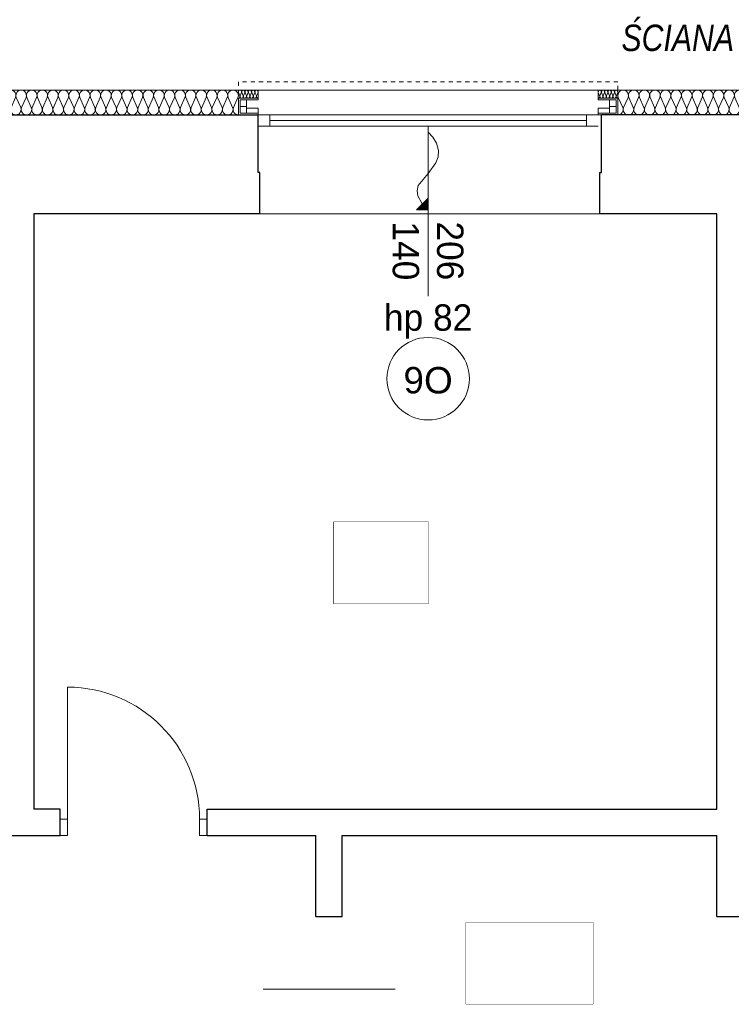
# Model space of a CAD drawing. Extents: x -515158 to -464725, y 20769 to 114053.
# Tile 58 of 69: x -479223 to -474911, y 72332 to 78301. Entities that reach past the tile are written whole.
import ezdxf

# ---------------------------------------------------------------- set-up
doc = ezdxf.new("R2010")
doc.units = 0
doc.header["$MEASUREMENT"] = 0
doc.set_wipeout_variables(frame=1)
doc.linetypes.add('Hidden Line', pattern=[50, 25, -25])
for name, color, linetype, lineweight in [('#podkład', 252, 'Continuous', 9), ('A-Okna_Nr_Pióra__9', 252, 'Continuous', 9), ('Arch ocieplenie_Nr_Pióra__44', 252, 'Continuous', 9), ('Arch opisy okien_Nr_Pióra__9', 252, 'Continuous', 9), ('Arch opisy_Nr_Pióra__9', 252, 'Continuous', 9), ('Arch wykończenie_Nr_Pióra__3', 252, 'Continuous', 18), ('Arch wyposarzenie_Nr_Pióra__10', 252, 'Continuous', 18), ('INWENT OPISY_Nr_Pióra__21', 252, 'Continuous', 9), ('INWENT WYMIARY_Nr_Pióra__21', 252, 'Continuous', 9), ('INWENT. DRZWI_Nr_Pióra__5', 252, 'Continuous', 13), ('INWENT. OKNA_Nr_Pióra__21', 252, 'Continuous', 9), ('INWENT. OKNA_Nr_Pióra__5', 252, 'Continuous', 13), ('INWENT.ŚCIANY_Nr_Pióra__1', 252, 'Continuous', 25), ('INWENT.ŚCIANY_Nr_Pióra__21', 252, 'Continuous', 9)]:
    doc.layers.add(name, color=color, linetype=linetype, lineweight=lineweight)
doc.layers.add('A-Okna', color=252, linetype='Continuous')
doc.layers.add('Arch ocieplenie', color=252, linetype='Continuous')
doc.styles.add('GENERATED_STYLE_1', font='txt')
doc.styles.add('GENERATED_STYLE_10', font='arial.ttf')
doc.styles.add('GENERATED_STYLE_4', font='txt')
doc.styles.add('GENERATED_STYLE_7', font='txt')

# ---------------------------------------------------------------- blocks, each defined once
blk = doc.blocks.new('Krzywa_14', base_point=(-476748.3, 79832.2))
at = {"layer": 'A-Okna_Nr_Pióra__9', "linetype": 'Continuous'}
blk.add_hatch(color=256, dxfattribs=at).paths.add_polyline_path([(-476748.3, 79361.6), (-476819, 79361.2), (-476748.7, 79432.3)], flags=0)
for p, q in [((-476819, 79361.2), (-476748.7, 79432.3)), ((-476748.3, 79361.6), (-476748.7, 79432.3)), ((-476748.3, 79361.6), (-476819, 79361.2))]:
    blk.add_line(p, q, dxfattribs=at)
at = {"layer": 'A-Okna_Nr_Pióra__9', "linetype": 'Continuous', "flags": 128}
blk.add_lwpolyline([(-476748.3, 79832.2), (-476719.2, 79801), (-476697.9, 79766), (-476685.7, 79721.3), (-476688.2, 79682.6), (-476701.2, 79646.1), (-476748.3, 79581.6), (-476807.9, 79508.3), (-476815, 79476.3), (-476811, 79446.4), (-476783.9, 79396.8)], dxfattribs=at)
blk = doc.blocks.new('Izolacja cieplna 14_232', base_point=(-475718.3, 80037.6))
at = {"layer": 'Arch ocieplenie_Nr_Pióra__44', "linetype": 'Continuous'}
for p, q in [((-475717.5, 80072.7), (-475709.2, 80052.5)), ((-475707.5, 80052.5), (-475699.2, 80072.7)), ((-475697.5, 80072.7), (-475689.2, 80052.5)), ((-475687.5, 80052.5), (-475679.2, 80072.7)), ((-475677.5, 80072.7), (-475669.2, 80052.5)), ((-475667.5, 80052.5), (-475659.2, 80072.7)), ((-475657.5, 80072.7), (-475649.2, 80052.5)), ((-475647.5, 80052.5), (-475639.2, 80072.7)), ((-475637.5, 80072.7), (-475629.2, 80052.5)), ((-475627.5, 80052.5), (-475619.2, 80072.7)), ((-475617.5, 80072.7), (-475609.2, 80052.5)), ((-475607.5, 80052.5), (-475599.2, 80072.7))]:
    blk.add_line(p, q, dxfattribs=at)
for centre, start_param, end_param in [((-475708.3, 80077), 4.299595, 8.266775), ((-475718.3, 80048.3), 3.141593, 5.125182), ((-475698.3, 80048.3), 1.158004, 5.125183), ((-475688.3, 80077), 4.299595, 8.266775), ((-475678.3, 80048.3), 1.158004, 5.125183), ((-475668.3, 80077), 4.299595, 8.266775), ((-475658.3, 80048.3), 1.158004, 5.125183), ((-475648.3, 80077), 4.299595, 8.266775), ((-475638.3, 80048.3), 1.158004, 5.125183), ((-475628.3, 80077), 4.299595, 8.266775), ((-475618.3, 80048.3), 1.158004, 5.125183), ((-475608.3, 80077), 4.299595, 8.266775), ((-475598.3, 80048.3), 1.158004, 3.141593)]:
    blk.add_ellipse(centre, major_axis=(0, 10.6), ratio=0.94039, start_param=start_param, end_param=end_param, dxfattribs=at)
blk = doc.blocks.new('Izolacja cieplna 14_230', base_point=(-477898.3, 80037.6))
at = {"layer": 'Arch ocieplenie_Nr_Pióra__44', "linetype": 'Continuous'}
for p, q in [((-477897.5, 80072.7), (-477889.2, 80052.5)), ((-477887.5, 80052.5), (-477879.2, 80072.7)), ((-477877.5, 80072.7), (-477869.2, 80052.5)), ((-477867.5, 80052.5), (-477859.2, 80072.7)), ((-477857.5, 80072.7), (-477849.2, 80052.5)), ((-477847.5, 80052.5), (-477839.2, 80072.7)), ((-477837.5, 80072.7), (-477829.2, 80052.5)), ((-477827.5, 80052.5), (-477819.2, 80072.7)), ((-477817.5, 80072.7), (-477809.2, 80052.5)), ((-477807.5, 80052.5), (-477799.2, 80072.7)), ((-477797.5, 80072.7), (-477789.2, 80052.5)), ((-477787.5, 80052.5), (-477779.2, 80072.7))]:
    blk.add_line(p, q, dxfattribs=at)
for centre, start_param, end_param in [((-477888.3, 80077), 4.299595, 8.266775), ((-477898.3, 80048.3), 3.141593, 5.125182), ((-477878.3, 80048.3), 1.158004, 5.125183), ((-477868.3, 80077), 4.299595, 8.266775), ((-477858.3, 80048.3), 1.158004, 5.125183), ((-477848.3, 80077), 4.299595, 8.266775), ((-477838.3, 80048.3), 1.158004, 5.125183), ((-477828.3, 80077), 4.299595, 8.266775), ((-477818.3, 80048.3), 1.158004, 5.125183), ((-477808.3, 80077), 4.299595, 8.266775), ((-477798.3, 80048.3), 1.158004, 5.125183), ((-477788.3, 80077), 4.299595, 8.266775), ((-477778.3, 80048.3), 1.158004, 3.141593)]:
    blk.add_ellipse(centre, major_axis=(0, 10.6), ratio=0.94039, start_param=start_param, end_param=end_param, dxfattribs=at)
blk = doc.blocks.new('Izolacja cieplna 14_221', base_point=(-479567.9, 79937.6))
at = {"layer": 'Arch ocieplenie_Nr_Pióra__44', "linetype": 'Continuous'}
for p, q in [((-479565.2, 80042.9), (-479538.5, 79982.3)), ((-479533.1, 79982.3), (-479506.4, 80042.9)), ((-479501, 80042.9), (-479474.3, 79982.3)), ((-479468.9, 79982.3), (-479442.2, 80042.9)), ((-479436.8, 80042.9), (-479410.1, 79982.3)), ((-479404.7, 79982.3), (-479378, 80042.9)), ((-479372.6, 80042.9), (-479345.9, 79982.3)), ((-479340.5, 79982.3), (-479313.7, 80042.9)), ((-479308.4, 80042.9), (-479281.6, 79982.3)), ((-479276.2, 79982.3), (-479249.5, 80042.9)), ((-479244.1, 80042.9), (-479217.4, 79982.3)), ((-479212, 79982.3), (-479185.3, 80042.9)), ((-479179.9, 80042.9), (-479153.2, 79982.3)), ((-479147.8, 79982.3), (-479121.1, 80042.9)), ((-479115.7, 80042.9), (-479089, 79982.3)), ((-479083.6, 79982.3), (-479056.9, 80042.9)), ((-479051.5, 80042.9), (-479024.8, 79982.3)), ((-479019.4, 79982.3), (-478992.7, 80042.9)), ((-478987.3, 80042.9), (-478960.6, 79982.3)), ((-478955.2, 79982.3), (-478928.5, 80042.9)), ((-478923.1, 80042.9), (-478896.4, 79982.3)), ((-478891, 79982.3), (-478864.2, 80042.9)), ((-478858.9, 80042.9), (-478832.1, 79982.3)), ((-478826.7, 79982.3), (-478800, 80042.9)), ((-478794.6, 80042.9), (-478767.9, 79982.3)), ((-478762.5, 79982.3), (-478735.8, 80042.9)), ((-478730.4, 80042.9), (-478703.7, 79982.3)), ((-478698.3, 79982.3), (-478671.6, 80042.9)), ((-478666.2, 80042.9), (-478639.5, 79982.3)), ((-478634.1, 79982.3), (-478607.4, 80042.9)), ((-478602, 80042.9), (-478575.3, 79982.3)), ((-478569.9, 79982.3), (-478543.2, 80042.9)), ((-478537.8, 80042.9), (-478511.1, 79982.3)), ((-478505.7, 79982.3), (-478479, 80042.9)), ((-478473.6, 80042.9), (-478446.8, 79982.3)), ((-478441.5, 79982.3), (-478414.7, 80042.9)), ((-478409.3, 80042.9), (-478382.6, 79982.3)), ((-478377.2, 79982.3), (-478350.5, 80042.9)), ((-478345.1, 80042.9), (-478318.4, 79982.3)), ((-478313, 79982.3), (-478286.3, 80042.9)), ((-478280.9, 80042.9), (-478254.2, 79982.3)), ((-478248.8, 79982.3), (-478222.1, 80042.9)), ((-478216.7, 80042.9), (-478190, 79982.3)), ((-478184.6, 79982.3), (-478157.9, 80042.9)), ((-478152.5, 80042.9), (-478125.8, 79982.3)), ((-478120.4, 79982.3), (-478093.7, 80042.9)), ((-478088.3, 80042.9), (-478061.6, 79982.3)), ((-478056.2, 79982.3), (-478029.5, 80042.9)), ((-478024.1, 80042.9), (-477997.3, 79982.3)), ((-477992, 79982.3), (-477965.2, 80042.9)), ((-477959.8, 80042.9), (-477933.1, 79982.3)), ((-477927.7, 79982.3), (-477901, 80042.9))]:
    blk.add_line(p, q, dxfattribs=at)
for centre, start_param, end_param in [((-479535.8, 80055.7), 5.870392, 9.837571), ((-479471.6, 80055.7), 5.870392, 9.837571), ((-479407.4, 80055.7), 5.870392, 9.837571), ((-479343.2, 80055.7), 5.870392, 9.837571), ((-479278.9, 80055.7), 5.870392, 9.837571), ((-479214.7, 80055.7), 5.870392, 9.837571), ((-479150.5, 80055.7), 5.870392, 9.837571), ((-479086.3, 80055.7), 5.870392, 9.837571), ((-479022.1, 80055.7), 5.870392, 9.837571), ((-478957.9, 80055.7), 5.870392, 9.837571), ((-478893.7, 80055.7), 5.870392, 9.837571), ((-478829.4, 80055.7), 5.870392, 9.837571), ((-478765.2, 80055.7), 5.870392, 9.837571), ((-478701, 80055.7), 5.870392, 9.837571), ((-478636.8, 80055.7), 5.870392, 9.837571), ((-478572.6, 80055.7), 5.870392, 9.837571), ((-478508.4, 80055.7), 5.870392, 9.837571), ((-478444.2, 80055.7), 5.870392, 9.837571), ((-478379.9, 80055.7), 5.870392, 9.837571), ((-478315.7, 80055.7), 5.870392, 9.837571), ((-478251.5, 80055.7), 5.870392, 9.837571), ((-478187.3, 80055.7), 5.870392, 9.837571), ((-478123.1, 80055.7), 5.870392, 9.837571), ((-478058.9, 80055.7), 5.870392, 9.837571), ((-477994.6, 80055.7), 5.870392, 9.837571), ((-477930.4, 80055.7), 5.870392, 9.837571), ((-479567.9, 79969.5), 4.712389, 6.695979), ((-479503.7, 79969.5), 2.7288, 6.695979), ((-479439.5, 79969.5), 2.7288, 6.695979), ((-479375.3, 79969.5), 2.7288, 6.695979), ((-479311.1, 79969.5), 2.7288, 6.695979), ((-479246.8, 79969.5), 2.7288, 6.695979), ((-479182.6, 79969.5), 2.7288, 6.695979), ((-479118.4, 79969.5), 2.7288, 6.695979), ((-479054.2, 79969.5), 2.7288, 6.695979), ((-478990, 79969.5), 2.7288, 6.695979), ((-478925.8, 79969.5), 2.7288, 6.695979), ((-478861.5, 79969.5), 2.7288, 6.695979), ((-478797.3, 79969.5), 2.7288, 6.695979), ((-478733.1, 79969.5), 2.7288, 6.695979), ((-478668.9, 79969.5), 2.7288, 6.695979), ((-478604.7, 79969.5), 2.7288, 6.695979), ((-478540.5, 79969.5), 2.7288, 6.695979), ((-478476.3, 79969.5), 2.7288, 6.695979), ((-478412, 79969.5), 2.7288, 6.695979), ((-478347.8, 79969.5), 2.7288, 6.695979), ((-478283.6, 79969.5), 2.7288, 6.695979), ((-478219.4, 79969.5), 2.7288, 6.695979), ((-478155.2, 79969.5), 2.7288, 6.695979), ((-478091, 79969.5), 2.7288, 6.695979), ((-478026.8, 79969.5), 2.7288, 6.695979), ((-477962.5, 79969.5), 2.7288, 6.695979), ((-477898.3, 79969.5), 2.7288, 4.712389)]:
    blk.add_ellipse(centre, major_axis=(32.1, 0), ratio=0.993594, start_param=start_param, end_param=end_param, dxfattribs=at)
blk = doc.blocks.new('Izolacja cieplna 14_220', base_point=(-475598.3, 79937.6))
at = {"layer": 'Arch ocieplenie_Nr_Pióra__44', "linetype": 'Continuous'}
for p, q in [((-475595.6, 80042.9), (-475568.9, 79982.3)), ((-475563.5, 79982.3), (-475536.8, 80042.9)), ((-475531.4, 80042.9), (-475504.7, 79982.3)), ((-475499.3, 79982.3), (-475472.6, 80042.9)), ((-475467.2, 80042.9), (-475440.5, 79982.3)), ((-475435.1, 79982.3), (-475408.4, 80042.9)), ((-475403, 80042.9), (-475376.2, 79982.3)), ((-475370.8, 79982.3), (-475344.1, 80042.9)), ((-475338.7, 80042.9), (-475312, 79982.3)), ((-475306.6, 79982.3), (-475279.9, 80042.9)), ((-475274.5, 80042.9), (-475247.8, 79982.3)), ((-475242.4, 79982.3), (-475215.7, 80042.9)), ((-475210.3, 80042.9), (-475183.6, 79982.3)), ((-475178.2, 79982.3), (-475151.5, 80042.9)), ((-475146.1, 80042.9), (-475119.3, 79982.3)), ((-475113.9, 79982.3), (-475087.2, 80042.9)), ((-475081.8, 80042.9), (-475055.1, 79982.3)), ((-475049.7, 79982.3), (-475023, 80042.9)), ((-475017.6, 80042.9), (-474990.9, 79982.3)), ((-474985.5, 79982.3), (-474958.8, 80042.9)), ((-474953.4, 80042.9), (-474926.7, 79982.3)), ((-474921.3, 79982.3), (-474894.6, 80042.9)), ((-474889.2, 80042.9), (-474862.4, 79982.3)), ((-474857.1, 79982.3), (-474830.3, 80042.9)), ((-474824.9, 80042.9), (-474798.2, 79982.3)), ((-474792.8, 79982.3), (-474766.1, 80042.9)), ((-474760.7, 80042.9), (-474734, 79982.3)), ((-474728.6, 79982.3), (-474701.9, 80042.9)), ((-474696.5, 80042.9), (-474669.8, 79982.3)), ((-474664.4, 79982.3), (-474637.7, 80042.9)), ((-474632.3, 80042.9), (-474605.5, 79982.3)), ((-474600.2, 79982.3), (-474573.4, 80042.9)), ((-474568, 80042.9), (-474541.3, 79982.3)), ((-474535.9, 79982.3), (-474509.2, 80042.9)), ((-474503.8, 80042.9), (-474477.1, 79982.3)), ((-474471.7, 79982.3), (-474445, 80042.9)), ((-474439.6, 80042.9), (-474412.9, 79982.3)), ((-474407.5, 79982.3), (-474380.8, 80042.9)), ((-474375.4, 80042.9), (-474348.7, 79982.3)), ((-474343.3, 79982.3), (-474316.5, 80042.9)), ((-474311.1, 80042.9), (-474284.4, 79982.3)), ((-474279, 79982.3), (-474252.3, 80042.9)), ((-474246.9, 80042.9), (-474220.2, 79982.3)), ((-474214.8, 79982.3), (-474188.1, 80042.9)), ((-474182.7, 80042.9), (-474156, 79982.3)), ((-474150.6, 79982.3), (-474123.9, 80042.9)), ((-474118.5, 80042.9), (-474091.8, 79982.3)), ((-474086.4, 79982.3), (-474059.6, 80042.9)), ((-474054.2, 80042.9), (-474027.5, 79982.3)), ((-474022.1, 79982.3), (-473995.4, 80042.9)), ((-473990, 80042.9), (-473963.3, 79982.3)), ((-473957.9, 79982.3), (-473931.2, 80042.9)), ((-473925.8, 80042.9), (-473899.1, 79982.3)), ((-473893.7, 79982.3), (-473867, 80042.9)), ((-473861.6, 80042.9), (-473834.9, 79982.3)), ((-473829.5, 79982.3), (-473802.7, 80042.9)), ((-473797.4, 80042.9), (-473770.6, 79982.3)), ((-473765.2, 79982.3), (-473738.5, 80042.9)), ((-473733.1, 80042.9), (-473706.4, 79982.3)), ((-473701, 79982.3), (-473674.3, 80042.9)), ((-473668.9, 80042.9), (-473642.2, 79982.3)), ((-473636.8, 79982.3), (-473610.1, 80042.9)), ((-473604.7, 80042.9), (-473578, 79982.3)), ((-473572.6, 79982.3), (-473545.9, 80042.9)), ((-473540.5, 80042.9), (-473513.7, 79982.3)), ((-473508.3, 79982.3), (-473481.6, 80042.9)), ((-473476.2, 80042.9), (-473449.5, 79982.3)), ((-473444.1, 79982.3), (-473417.4, 80042.9)), ((-473412, 80042.9), (-473385.3, 79982.3)), ((-473379.9, 79982.3), (-473353.2, 80042.9)), ((-473347.8, 80042.9), (-473321.1, 79982.3)), ((-473315.7, 79982.3), (-473289, 80042.9)), ((-473283.6, 80042.9), (-473256.8, 79982.3)), ((-473251.4, 79982.3), (-473224.7, 80042.9)), ((-473219.3, 80042.9), (-473192.6, 79982.3)), ((-473187.2, 79982.3), (-473160.5, 80042.9)), ((-473155.1, 80042.9), (-473128.4, 79982.3)), ((-473123, 79982.3), (-473096.3, 80042.9)), ((-473090.9, 80042.9), (-473064.2, 79982.3)), ((-473058.8, 79982.3), (-473032.1, 80042.9)), ((-473026.7, 80042.9), (-472999.9, 79982.3)), ((-472994.6, 79982.3), (-472967.8, 80042.9)), ((-472962.4, 80042.9), (-472935.7, 79982.3)), ((-472930.3, 79982.3), (-472903.6, 80042.9)), ((-472898.2, 80042.9), (-472871.5, 79982.3)), ((-472866.1, 79982.3), (-472839.4, 80042.9)), ((-472834, 80042.9), (-472807.3, 79982.3)), ((-472801.9, 79982.3), (-472775.2, 80042.9)), ((-472769.8, 80042.9), (-472743, 79982.3)), ((-472737.7, 79982.3), (-472710.9, 80042.9)), ((-472705.5, 80042.9), (-472678.8, 79982.3)), ((-472673.4, 79982.3), (-472646.7, 80042.9)), ((-472641.3, 80042.9), (-472614.6, 79982.3)), ((-472609.2, 79982.3), (-472582.5, 80042.9)), ((-472577.1, 80042.9), (-472550.4, 79982.3)), ((-472545, 79982.3), (-472518.3, 80042.9)), ((-472512.9, 80042.9), (-472486.2, 79982.3)), ((-472480.8, 79982.3), (-472454, 80042.9)), ((-472448.6, 80042.9), (-472421.9, 79982.3)), ((-472416.5, 79982.3), (-472389.8, 80042.9)), ((-472384.4, 80042.9), (-472357.7, 79982.3)), ((-472352.3, 79982.3), (-472325.6, 80042.9)), ((-472320.2, 80042.9), (-472293.5, 79982.3)), ((-472288.1, 79982.3), (-472261.4, 80042.9)), ((-472256, 80042.9), (-472229.3, 79982.3)), ((-472223.9, 79982.3), (-472197.1, 80042.9)), ((-472191.7, 80042.9), (-472165, 79982.3)), ((-472159.6, 79982.3), (-472132.9, 80042.9)), ((-472127.5, 80042.9), (-472100.8, 79982.3)), ((-472095.4, 79982.3), (-472068.7, 80042.9)), ((-472063.3, 80042.9), (-472036.6, 79982.3)), ((-472031.2, 79982.3), (-472004.5, 80042.9)), ((-471999.1, 80042.9), (-471972.4, 79982.3)), ((-471967, 79982.3), (-471940.2, 80042.9)), ((-471934.9, 80042.9), (-471908.1, 79982.3)), ((-471902.7, 79982.3), (-471876, 80042.9))]:
    blk.add_line(p, q, dxfattribs=at)
for centre, start_param, end_param in [((-475566.2, 80055.7), 5.870392, 9.837571), ((-475502, 80055.7), 5.870392, 9.837571), ((-475437.8, 80055.7), 5.870392, 9.837571), ((-475373.5, 80055.7), 5.870392, 9.837571), ((-475309.3, 80055.7), 5.870392, 9.837571), ((-475245.1, 80055.7), 5.870392, 9.837571), ((-475180.9, 80055.7), 5.870392, 9.837571), ((-475116.6, 80055.7), 5.870392, 9.837571), ((-475052.4, 80055.7), 5.870392, 9.837571), ((-474988.2, 80055.7), 5.870392, 9.837571), ((-474924, 80055.7), 5.870392, 9.837571), ((-474859.7, 80055.7), 5.870392, 9.837571), ((-474795.5, 80055.7), 5.870392, 9.837571), ((-474731.3, 80055.7), 5.870392, 9.837571), ((-474667.1, 80055.7), 5.870392, 9.837571), ((-474602.9, 80055.7), 5.870392, 9.837571), ((-474538.6, 80055.7), 5.870392, 9.837571), ((-474474.4, 80055.7), 5.870392, 9.837571), ((-474410.2, 80055.7), 5.870392, 9.837571), ((-474346, 80055.7), 5.870392, 9.837571), ((-474281.7, 80055.7), 5.870392, 9.837571), ((-474217.5, 80055.7), 5.870392, 9.837571), ((-474153.3, 80055.7), 5.870392, 9.837571), ((-474089.1, 80055.7), 5.870392, 9.837571), ((-474024.8, 80055.7), 5.870392, 9.837571), ((-473960.6, 80055.7), 5.870392, 9.837571), ((-473896.4, 80055.7), 5.870392, 9.837571), ((-473832.2, 80055.7), 5.870392, 9.837571), ((-473767.9, 80055.7), 5.870392, 9.837571), ((-473703.7, 80055.7), 5.870392, 9.837571), ((-473639.5, 80055.7), 5.870392, 9.837571), ((-473575.3, 80055.7), 5.870392, 9.837571), ((-473511, 80055.7), 5.870392, 9.837571), ((-473446.8, 80055.7), 5.870392, 9.837571), ((-473382.6, 80055.7), 5.870392, 9.837571), ((-473318.4, 80055.7), 5.870392, 9.837571), ((-473254.1, 80055.7), 5.870392, 9.837571), ((-473189.9, 80055.7), 5.870392, 9.837571), ((-473125.7, 80055.7), 5.870392, 9.837571), ((-473061.5, 80055.7), 5.870392, 9.837571), ((-472997.2, 80055.7), 5.870392, 9.837571), ((-472933, 80055.7), 5.870392, 9.837571), ((-472868.8, 80055.7), 5.870392, 9.837571), ((-472804.6, 80055.7), 5.870392, 9.837571), ((-472740.4, 80055.7), 5.870392, 9.837571), ((-472676.1, 80055.7), 5.870392, 9.837571), ((-472611.9, 80055.7), 5.870392, 9.837571), ((-472547.7, 80055.7), 5.870392, 9.837571), ((-472483.5, 80055.7), 5.870392, 9.837571), ((-472419.2, 80055.7), 5.870392, 9.837571), ((-472355, 80055.7), 5.870392, 9.837571), ((-472290.8, 80055.7), 5.870392, 9.837571), ((-472226.6, 80055.7), 5.870392, 9.837571), ((-472162.3, 80055.7), 5.870392, 9.837571), ((-472098.1, 80055.7), 5.870392, 9.837571), ((-472033.9, 80055.7), 5.870392, 9.837571), ((-471969.7, 80055.7), 5.870392, 9.837571), ((-471905.4, 80055.7), 5.870392, 9.837571), ((-475598.3, 79969.5), 4.712389, 6.695979), ((-475534.1, 79969.5), 2.7288, 6.695979), ((-475469.9, 79969.5), 2.7288, 6.695979), ((-475405.7, 79969.5), 2.7288, 6.695979), ((-475341.4, 79969.5), 2.7288, 6.695979), ((-475277.2, 79969.5), 2.7288, 6.695979), ((-475213, 79969.5), 2.7288, 6.695979), ((-475148.8, 79969.5), 2.7288, 6.695979), ((-475084.5, 79969.5), 2.7288, 6.695979), ((-475020.3, 79969.5), 2.7288, 6.695979), ((-474956.1, 79969.5), 2.7288, 6.695979), ((-474891.9, 79969.5), 2.7288, 6.695979), ((-474827.6, 79969.5), 2.7288, 6.695979), ((-474763.4, 79969.5), 2.7288, 6.695979), ((-474699.2, 79969.5), 2.7288, 6.695979), ((-474635, 79969.5), 2.7288, 6.695979), ((-474570.7, 79969.5), 2.7288, 6.695979), ((-474506.5, 79969.5), 2.7288, 6.695979), ((-474442.3, 79969.5), 2.7288, 6.695979), ((-474378.1, 79969.5), 2.7288, 6.695979), ((-474313.8, 79969.5), 2.7288, 6.695979), ((-474249.6, 79969.5), 2.7288, 6.695979), ((-474185.4, 79969.5), 2.7288, 6.695979), ((-474121.2, 79969.5), 2.7288, 6.695979), ((-474056.9, 79969.5), 2.7288, 6.695979), ((-473992.7, 79969.5), 2.7288, 6.695979), ((-473928.5, 79969.5), 2.7288, 6.695979), ((-473864.3, 79969.5), 2.7288, 6.695979), ((-473800.1, 79969.5), 2.7288, 6.695979), ((-473735.8, 79969.5), 2.7288, 6.695979), ((-473671.6, 79969.5), 2.7288, 6.695979), ((-473607.4, 79969.5), 2.7288, 6.695979), ((-473543.2, 79969.5), 2.7288, 6.695979), ((-473478.9, 79969.5), 2.7288, 6.695979), ((-473414.7, 79969.5), 2.7288, 6.695979), ((-473350.5, 79969.5), 2.7288, 6.695979), ((-473286.3, 79969.5), 2.7288, 6.695979), ((-473222, 79969.5), 2.7288, 6.695979), ((-473157.8, 79969.5), 2.7288, 6.695979), ((-473093.6, 79969.5), 2.7288, 6.695979), ((-473029.4, 79969.5), 2.7288, 6.695979), ((-472965.1, 79969.5), 2.7288, 6.695979), ((-472900.9, 79969.5), 2.7288, 6.695979), ((-472836.7, 79969.5), 2.7288, 6.695979), ((-472772.5, 79969.5), 2.7288, 6.695979), ((-472708.2, 79969.5), 2.7288, 6.695979), ((-472644, 79969.5), 2.7288, 6.695979), ((-472579.8, 79969.5), 2.7288, 6.695979), ((-472515.6, 79969.5), 2.7288, 6.695979), ((-472451.3, 79969.5), 2.7288, 6.695979), ((-472387.1, 79969.5), 2.7288, 6.695979), ((-472322.9, 79969.5), 2.7288, 6.695979), ((-472258.7, 79969.5), 2.7288, 6.695979), ((-472194.4, 79969.5), 2.7288, 6.695979), ((-472130.2, 79969.5), 2.7288, 6.695979), ((-472066, 79969.5), 2.7288, 6.695979), ((-472001.8, 79969.5), 2.7288, 6.695979), ((-471937.6, 79969.5), 2.7288, 6.695979), ((-471873.3, 79969.5), 2.7288, 4.712389)]:
    blk.add_ellipse(centre, major_axis=(32.1, 0), ratio=0.993449, start_param=start_param, end_param=end_param, dxfattribs=at)
blk = doc.blocks.new('p1')
at = {"layer": 'Arch opisy_Nr_Pióra__9', "color": 252, "linetype": 'Continuous'}
blk.add_circle((-476748.3, 76124.3), 250, dxfattribs=at)
at = {"layer": 'Arch wykończenie_Nr_Pióra__3', "color": 252, "linetype": 'Continuous'}
for p, q in [((-479687.9, 77874.3), (-477778.3, 77874.3)), ((-477778.3, 77824.3), (-477778.3, 77874.3)), ((-475718.3, 77824.3), (-475718.3, 77874.3)), ((-471873.3, 77874.3), (-475718.3, 77874.3))]:
    blk.add_line(p, q, dxfattribs=at)
at = {"layer": 'Arch wyposarzenie_Nr_Pióra__10', "color": 252, "linetype": 'Hidden Line'}
for p, q in [((-477898.3, 77924.3), (-477898.3, 77724.3)), ((-475598.3, 77924.3), (-477898.3, 77924.3)), ((-475598.3, 77724.3), (-475598.3, 77924.3))]:
    blk.add_line(p, q, dxfattribs=at)
at = {"layer": 'Arch wyposarzenie_Nr_Pióra__10', "color": 252, "linetype": 'Continuous'}
for p, q in [((-477898.3, 77824.3), (-477778.3, 77824.3)), ((-477898.3, 77724.3), (-477898.3, 77824.3)), ((-477888.3, 77734.3), (-477888.3, 77814.3)), ((-477888.3, 77814.3), (-477778.3, 77814.3)), ((-477848.3, 77734.3), (-477848.3, 77814.3)), ((-477778.3, 77824.3), (-477778.3, 77814.3)), ((-475718.3, 77824.3), (-475718.3, 77814.3)), ((-475598.3, 77824.3), (-475718.3, 77824.3)), ((-475608.3, 77814.3), (-475718.3, 77814.3)), ((-475648.3, 77734.3), (-475648.3, 77814.3)), ((-475608.3, 77734.3), (-475608.3, 77814.3)), ((-475598.3, 77724.3), (-475598.3, 77824.3)), ((-477778.3, 77724.3), (-477898.3, 77724.3)), ((-477848.3, 77774.3), (-477888.3, 77774.3)), ((-477778.3, 77734.3), (-477888.3, 77734.3)), ((-477778.1, 77764.3), (-477848.3, 77764.3)), ((-477778.3, 77734.3), (-477778.3, 77724.3)), ((-477778.1, 77734.3), (-477778.1, 77764.3)), ((-475718.6, 77764.3), (-475648.3, 77764.3)), ((-475718.6, 77734.3), (-475718.6, 77764.3)), ((-475718.3, 77734.3), (-475718.3, 77724.3)), ((-475718.3, 77734.3), (-475608.3, 77734.3)), ((-475718.3, 77724.3), (-475598.3, 77724.3)), ((-475648.3, 77774.3), (-475608.3, 77774.3))]:
    blk.add_line(p, q, dxfattribs=at)
at = {"layer": 'INWENT OPISY_Nr_Pióra__21', "color": 252, "linetype": 'Continuous', "flags": 128}
for points in [[(-476745.5, 74761.2), (-477321.5, 74761.2), (-477321.5, 75255.3), (-476745.5, 75255.3)], [(-475749.9, 72333.5), (-476517.9, 72333.5), (-476517.9, 72827.6), (-475749.9, 72827.6)]]:
    blk.add_lwpolyline(points, close=True, dxfattribs=at)
at = {"layer": 'INWENT. DRZWI_Nr_Pióra__5', "color": 252, "linetype": 'Continuous'}
for p, q in [((-478933.3, 73454.3), (-478933.3, 74254.3)), ((-478978.3, 73454.3), (-478933.3, 73454.3)), ((-478933.3, 73454.3), (-478933.3, 73354.3)), ((-478088.3, 73454.3), (-478133.3, 73454.3)), ((-478133.3, 73454.3), (-478133.3, 73354.3)), ((-478933.3, 73354.3), (-478978.3, 73354.3)), ((-478133.3, 73354.3), (-478088.3, 73354.3)), ((-477748.3, 72424.3), (-476948.3, 72424.3))]:
    blk.add_line(p, q, dxfattribs=at)
blk.add_arc((-478933.3, 73454.3), 800, 0, 90, dxfattribs=at)
at = {"layer": 'INWENT. OKNA_Nr_Pióra__5', "color": 252, "linetype": 'Continuous'}
for p, q in [((-477778.3, 77724.3), (-475718.3, 77724.3)), ((-477708.3, 77724.3), (-477708.3, 77654.3)), ((-475788.3, 77724.3), (-475788.3, 77654.3)), ((-475788.3, 77689.3), (-477708.3, 77689.3)), ((-477778.3, 77654.3), (-475718.3, 77654.3)), ((-476748.3, 77654.3), (-476748.3, 76624.3))]:
    blk.add_line(p, q, dxfattribs=at)
at = {"layer": 'INWENT.ŚCIANY_Nr_Pióra__1', "color": 252, "linetype": 'Continuous'}
for p, q in [((-479673.7, 77724.3), (-477778.3, 77724.3)), ((-477778.3, 77374.3), (-477778.3, 77724.3)), ((-472023.3, 77724.3), (-475698.3, 77724.3)), ((-475698.3, 77374.3), (-475698.3, 77724.3)), ((-477768.3, 77374.3), (-477778.3, 77374.3)), ((-477768.3, 77124.3), (-477768.3, 77374.3)), ((-475708.3, 77374.3), (-475698.3, 77374.3)), ((-475708.3, 77124.3), (-475708.3, 77374.3)), ((-479138.3, 77124.3), (-479138.3, 73514.3)), ((-477768.3, 77124.3), (-479138.3, 77124.3)), ((-474998.3, 77124.3), (-475708.3, 77124.3)), ((-474998.3, 73514.3), (-474998.3, 77124.3)), ((-478978.3, 73514.3), (-479138.3, 73514.3)), ((-478978.3, 73354.3), (-478978.3, 73514.3)), ((-478088.3, 73354.3), (-478088.3, 73514.3)), ((-478088.3, 73514.3), (-474998.3, 73514.3)), ((-479438.7, 73354.3), (-478978.3, 73354.3)), ((-478088.3, 73354.3), (-477428.3, 73354.3)), ((-477428.3, 72864.3), (-477428.3, 73354.3)), ((-477268.3, 72864.3), (-477268.3, 73354.3)), ((-477268.3, 73354.3), (-474998.3, 73354.3)), ((-474998.3, 72864.3), (-474998.3, 73354.3)), ((-477428.3, 72864.3), (-477268.3, 72864.3)), ((-474998.3, 72864.3), (-474723.3, 72864.3))]:
    blk.add_line(p, q, dxfattribs=at)
at = {"layer": 'INWENT.ŚCIANY_Nr_Pióra__21', "color": 252, "linetype": 'Continuous'}
for p, q in [((-477778.3, 77874.3), (-475718.3, 77874.3)), ((-477768.3, 77124.3), (-475708.3, 77124.3))]:
    blk.add_line(p, q, dxfattribs=at)
at = {"layer": 'A-Okna', "color": 252, "linetype": 'Continuous', "lineweight": 9}
blk.add_blockref('Krzywa_14', (-476748.3, 77618.9), dxfattribs=at)
at = {"layer": 'Arch ocieplenie', "color": 252, "linetype": 'Continuous', "lineweight": 13}
for name, p in [('Izolacja cieplna 14_221', (-479567.9, 77724.3)), ('Izolacja cieplna 14_230', (-477898.3, 77824.3)), ('Izolacja cieplna 14_232', (-475718.3, 77824.3)), ('Izolacja cieplna 14_220', (-475598.3, 77724.3))]:
    blk.add_blockref(name, p, dxfattribs=at)
at = {"layer": 'Arch opisy okien_Nr_Pióra__9', "color": 252, "linetype": 'Continuous', "insert": (-476748.3, 76035.2), "char_height": 160, "attachment_point": 2, "rotation": 180, "style": 'GENERATED_STYLE_10'}
blk.add_mtext('{O6}', dxfattribs=at)
at = {"layer": 'INWENT OPISY_Nr_Pióra__21', "color": 252, "linetype": 'Continuous', "char_height": 300, "attachment_point": 8, "rotation": 180, "style": 'GENERATED_STYLE_4'}
for s, insert in [('{1.8 }', (-477033.5, 75163.5)), ('{1.12 }', (-476133.9, 72730.6))]:
    blk.add_mtext(s, dxfattribs=dict(at, insert=insert))
at = {"layer": 'INWENT WYMIARY_Nr_Pióra__21', "color": 252, "linetype": 'Continuous', "insert": (-474471.3, 78108.7), "char_height": 160, "attachment_point": 8, "style": 'GENERATED_STYLE_1'}
blk.add_mtext('\\A1;{\\fArial Narrow Zachodni|b0|i1|c0|p34;ŚCIANA W KLASIE \\fArial Narrow Zachodni|b1|i1|c0|p34;REI 60}', dxfattribs=at)
at = {"layer": 'INWENT. OKNA_Nr_Pióra__21', "color": 252, "linetype": 'Continuous', "insert": (-476534.2, 76899.3), "char_height": 160, "width": 709.227, "attachment_point": 2, "rotation": 270, "line_spacing_factor": 1.007581, "style": 'GENERATED_STYLE_7'}
blk.add_mtext('{206\\P140}', dxfattribs=at)
at = {"layer": 'INWENT. OKNA_Nr_Pióra__21', "color": 252, "linetype": 'Continuous', "insert": (-476748.3, 76575), "char_height": 160, "attachment_point": 2, "style": 'GENERATED_STYLE_7'}
blk.add_mtext('{hp 82}', dxfattribs=at)
at = {"color": 252, "linetype": 'Continuous', "ltscale": 1932973.790928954}
blk.add_wipeout([(-476745.5, 74761.2), (-477321.5, 74761.2), (-477321.5, 75255.3), (-476745.5, 75255.3)], dxfattribs=at).dxf.layer = 'INWENT OPISY_Nr_Pióra__21'
at = {"color": 252, "linetype": 'Continuous', "ltscale": 1927890.768286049}
blk.add_wipeout([(-475749.9, 72333.5), (-476517.9, 72333.5), (-476517.9, 72827.6), (-475749.9, 72827.6)], dxfattribs=at).dxf.layer = 'INWENT OPISY_Nr_Pióra__21'

msp = doc.modelspace()

# ---------------------------------------------------------------- block references
at = {"layer": '#podkład'}
msp.add_blockref('p1', (0, 0), dxfattribs=at)

doc.saveas('drawing.dxf')
